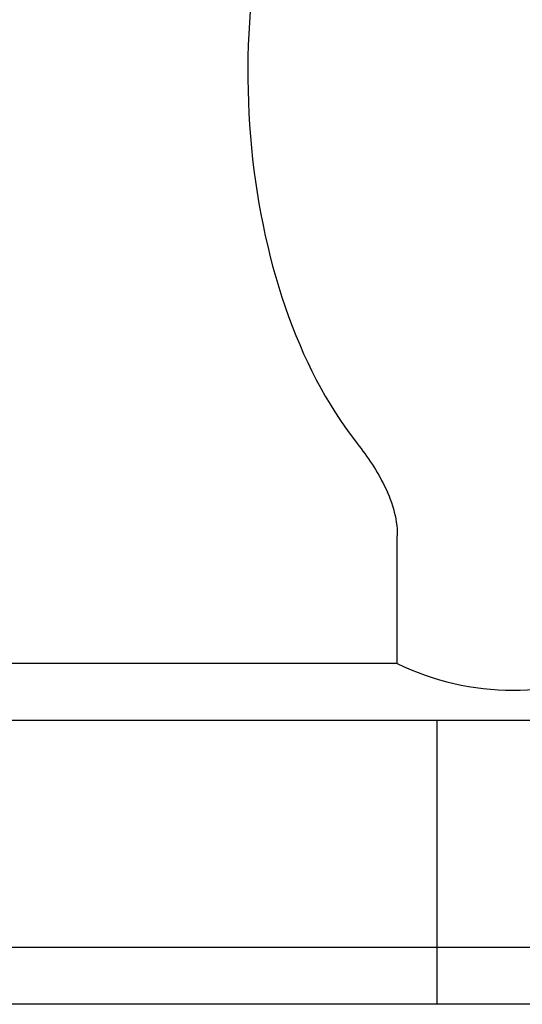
# Model space of a CAD drawing. Header units: millimetres. Extents: x 1396 to 1813, y -216 to -72.
# Tile 50 of 53: x 1737 to 1750, y -190 to -164. Entities that reach past the tile are written whole.
import ezdxf
from ezdxf.lldxf.tags import DXFTag

# ---------------------------------------------------------------- set-up
doc = ezdxf.new("R2010")
doc.units = ezdxf.units.MM
doc.layers.add('2', color=7, linetype='CONTINUOUS')
doc.layers.add('HID', color=2, linetype='DASHED')
tags = doc.linetypes.add('DASHED', pattern=[25.72, 12.86, -12.86]).pattern_tags.tags
tags[6:7] = [DXFTag(74, 4), DXFTag(75, 0), DXFTag(340, '0'), DXFTag(46, 0.0), DXFTag(50, 0.0), DXFTag(44, 0.0), DXFTag(45, 0.0)]
tags[4:5] = [DXFTag(74, 4), DXFTag(75, 0), DXFTag(340, '0'), DXFTag(46, 0.0), DXFTag(50, 0.0), DXFTag(44, 0.0), DXFTag(45, 0.0)]

msp = doc.modelspace()

# ---------------------------------------------------------------- linework, layer by layer
at = {"layer": '2', "color": 0, "linetype": 'Continuous'}
for p, q in [((1746.75, -180.76), (1746.75, -177.379)), ((1746.75, -180.76), (1690.853, -180.76)), ((1758.301, -182.26), (1679.301, -182.26)), ((1813.338, -189.76), (1567.301, -189.76))]:
    msp.add_line(p, q, dxfattribs=at)
msp.add_arc((1749.801, -174.46), 7, 244.1578, 295.8422, dxfattribs=at)
msp.add_ellipse((1749.801, -165.128), major_axis=(0, 12.124), ratio=0.577351, start_param=0.917686, end_param=2.505296, dxfattribs=at)
msp.add_open_spline([(1745.642, -174.879), (1745.911, -175.224), (1746.172, -175.594), (1746.597, -176.43), (1746.75, -176.897), (1746.75, -177.379)], degree=3, knots=[0, 0, 0, 0, 0.5, 0.5, 1, 1, 1, 1], dxfattribs=at)
msp.add_open_spline([(1813.338, -188.26), (1618.415, -188.26)], degree=1, dxfattribs=at)
at = {"layer": 'HID', "color": 0, "ltscale": 0.2}
msp.add_line((1747.801, -189.76), (1747.801, -182.26), dxfattribs=at)

doc.saveas('drawing.dxf')
